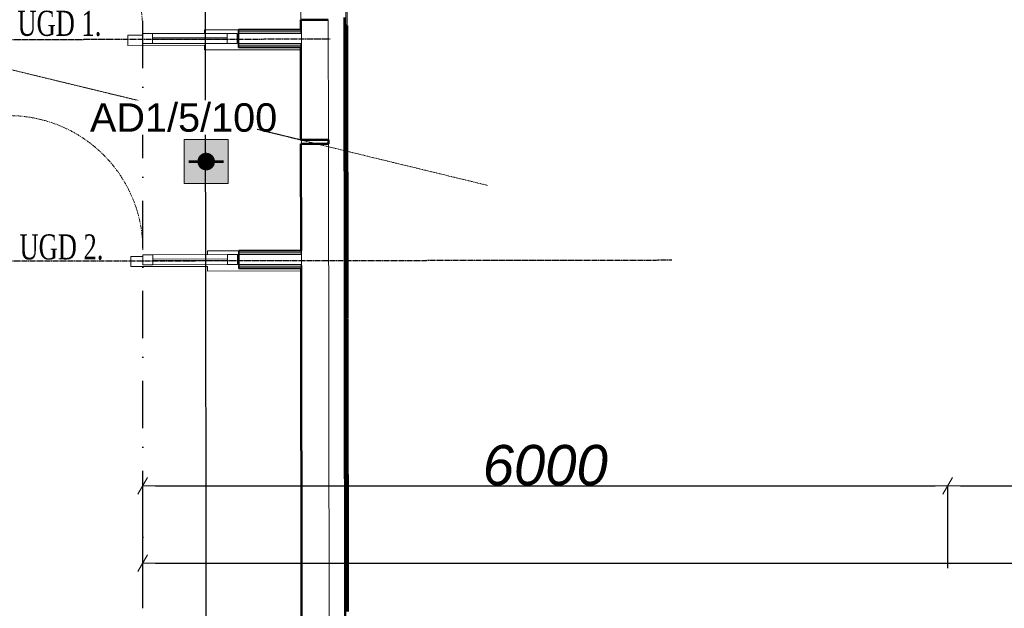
# Model space of a CAD drawing. Header units: millimetres. Extents: x -197461 to 862495, y -970068 to 63888.
# Tile 204 of 205: x -99454 to -92116, y -147230 to -142845. Entities that reach past the tile are written whole.
import ezdxf

# ---------------------------------------------------------------- set-up
doc = ezdxf.new("R2010")
doc.units = ezdxf.units.MM
for name, pattern in [('CENTER', [50.8, 31.75, -6.35, 6.35, -6.35]), ('Dot & Dashed', [670.277762, 352.777767, -176.388884, 0, -141.111112]), ('Grid Line', [22.225, 12.7, -3.175, 3.175, -3.175]), ('HIDDEN', [9.525, 6.35, -3.175])]:
    doc.linetypes.add(name, pattern=pattern)
doc.layers.get('0').update_dxf_attribs({"linetype": 'CONTINUOUS'})
doc.layers.get('Defpoints').update_dxf_attribs({"linetype": 'CONTINUOUS'})
for name, color, linetype, lineweight in [('A-DETL', 90, 'CONTINUOUS', 5), ('A-Door', 252, 'CONTINUOUS', 0), ('A-DOOR-FRAM', 31, 'CONTINUOUS', 18), ('A-DOOR-GLAZ', 31, 'CONTINUOUS', 18), ('A-FLOR', 192, 'CONTINUOUS', 5), ('A-Wall', 252, 'CONTINUOUS', 0), ('I-WALL', 2, 'CONTINUOUS', 18), ('S-GRID', 1, 'CONTINUOUS', 9)]:
    doc.layers.add(name, color=color, linetype=linetype, lineweight=lineweight)
doc.layers.add('Ar-Izmeri.Asis', color=7, linetype='CONTINUOUS')
doc.layers.add('UAS', color=240, linetype='CONTINUOUS')
doc.styles.add('ARIAL', font='arialbd.ttf')
doc.styles.add('GENERATED_STYLE_3', font='ariali.ttf')
doc.styles.add('Karlis_times', font='times.ttf', dxfattribs={"height": 2.2})
doc.dimstyles.new('GENERATED_STYLE__4', dxfattribs={"dimtxt": 300, "dimasz": 95, "dimexe": 0.18, "dimexo": 300, "dimgap": 0.09, "dimtad": 1, "dimtih": 1, "dimtoh": 1, "dimdec": 0, "dimzin": 0, "dimdsep": 46, "dimtxsty": 'GENERATED_STYLE_3', "dimblk": 'ARROWHEAD_2', "dimblk1": 'ARROWHEAD_2', "dimblk2": 'ARROWHEAD_2', "dimcen": 0.09, "dimclrd": 39, "dimclre": 39, "dimclrt": 7, "dimadec": 0, "dimazin": 0, "dimtfac": 1, "dimtdec": 4, "dimtmove": 0, "dimatfit": 3, "dimfxl": 1, "dimtolj": 1, "dimtzin": 0, "dimarcsym": 0})

# ---------------------------------------------------------------- blocks, each defined once
blk = doc.blocks.new('ARROWHEAD_2')
at = {"color": 0, "linetype": 'Continuous', "lineweight": 0}
for p, q in [((0, 0), (-1, 0)), ((-0.378, -0.655), (0.378, 0.655))]:
    blk.add_line(p, q, dxfattribs=at)
blk = doc.blocks.new('*D1035')
at = {"layer": 'Ar-Izmeri.Asis', "color": 39, "linetype": 'Continuous', "lineweight": -2, "transparency": 16777216}
for p, q in [((-98537.3, -146929.8), (-98537.3, -146893)), ((-98442.3, -146893.2), (-66732.7, -146893.2)), ((-66637.7, -146929.8), (-66637.7, -146893))]:
    blk.add_line(p, q, dxfattribs=at)
at = {"layer": 'Defpoints', "color": 0, "linetype": 'Continuous', "transparency": 16777216}
for p in [(-66637.7, -146893.2), (-98537.3, -147229.8), (-66637.7, -147229.8)]:
    blk.add_point(p, dxfattribs=at)
at = {"layer": 'Ar-Izmeri.Asis', "color": 39, "linetype": 'Continuous', "lineweight": -2, "transparency": 16777216, "xscale": 95, "yscale": 95, "zscale": 95, "rotation": 180}
blk.add_blockref('ARROWHEAD_2', (-98537.3, -146893.2), dxfattribs=at)
at = {"layer": 'Ar-Izmeri.Asis', "color": 39, "linetype": 'Continuous', "lineweight": -2, "transparency": 16777216, "xscale": 95, "yscale": 95, "zscale": 95}
blk.add_blockref('ARROWHEAD_2', (-66637.7, -146893.2), dxfattribs=at)
at = {"layer": 'Ar-Izmeri.Asis', "color": 7, "linetype": 'Continuous', "lineweight": 9, "transparency": 16777216, "insert": (-82587.5, -146740), "char_height": 300, "attachment_point": 5, "style": 'GENERATED_STYLE_3'}
blk.add_mtext('\\A1;31900', dxfattribs=at)
blk = doc.blocks.new('*D1036')
at = {"layer": 'Ar-Izmeri.Asis', "color": 39, "linetype": 'Continuous', "lineweight": -2, "transparency": 16777216}
for p, q in [((-98537.3, -146929.8), (-98537.3, -146318.2)), ((-98442.3, -146318.4), (-92632.2, -146318.4)), ((-92537.2, -146929.8), (-92537.2, -146318.2))]:
    blk.add_line(p, q, dxfattribs=at)
at = {"layer": 'Defpoints', "color": 0, "linetype": 'Continuous', "transparency": 16777216}
for p in [(-92537.2, -146318.4), (-98537.3, -147229.8), (-92537.2, -147229.8)]:
    blk.add_point(p, dxfattribs=at)
at = {"layer": 'Ar-Izmeri.Asis', "color": 39, "linetype": 'Continuous', "lineweight": -2, "transparency": 16777216, "xscale": 95, "yscale": 95, "zscale": 95, "rotation": 180}
blk.add_blockref('ARROWHEAD_2', (-98537.3, -146318.4), dxfattribs=at)
at = {"layer": 'Ar-Izmeri.Asis', "color": 39, "linetype": 'Continuous', "lineweight": -2, "transparency": 16777216, "xscale": 95, "yscale": 95, "zscale": 95}
blk.add_blockref('ARROWHEAD_2', (-92537.2, -146318.4), dxfattribs=at)
at = {"layer": 'Ar-Izmeri.Asis', "color": 7, "linetype": 'Continuous', "lineweight": 9, "transparency": 16777216, "insert": (-95537.2, -146165.1), "char_height": 300, "attachment_point": 5, "style": 'GENERATED_STYLE_3'}
blk.add_mtext('\\A1;6000', dxfattribs=at)
blk = doc.blocks.new('*D1037')
at = {"layer": 'Ar-Izmeri.Asis', "color": 39, "linetype": 'Continuous', "lineweight": -2, "transparency": 16777216}
for p, q in [((-92537.2, -146929.8), (-92537.2, -146318.2)), ((-92442.2, -146318.4), (-90732.5, -146318.4)), ((-90637.5, -146929.8), (-90637.5, -146318.2))]:
    blk.add_line(p, q, dxfattribs=at)
at = {"layer": 'Defpoints', "color": 0, "linetype": 'Continuous', "transparency": 16777216}
for p in [(-90637.5, -146318.4), (-92537.2, -147229.8), (-90637.5, -147229.8)]:
    blk.add_point(p, dxfattribs=at)
at = {"layer": 'Ar-Izmeri.Asis', "color": 39, "linetype": 'Continuous', "lineweight": -2, "transparency": 16777216, "xscale": 95, "yscale": 95, "zscale": 95, "rotation": 180}
blk.add_blockref('ARROWHEAD_2', (-92537.2, -146318.4), dxfattribs=at)
at = {"layer": 'Ar-Izmeri.Asis', "color": 39, "linetype": 'Continuous', "lineweight": -2, "transparency": 16777216, "xscale": 95, "yscale": 95, "zscale": 95}
blk.add_blockref('ARROWHEAD_2', (-90637.5, -146318.4), dxfattribs=at)
at = {"layer": 'Ar-Izmeri.Asis', "color": 7, "linetype": 'Continuous', "lineweight": 9, "transparency": 16777216, "insert": (-91587.4, -146165.1), "char_height": 300, "attachment_point": 5, "style": 'GENERATED_STYLE_3'}
blk.add_mtext('\\A1;1900', dxfattribs=at)
blk = doc.blocks.new('PBL_BIOR_savienojuma_dalas - PBL - BIOR - Ieejas durvis iekšējās-4011818-Pirmā stāva plāns uz atzīmes 0_000 M1-150')
at = {"layer": 'A-Door'}
for p, q in [((736.9, -37.5), (736.9, -75)), ((774.4, -112.5), (774.4, -37.5)), ((699.4, -75), (699.4, -112.5)), ((736.9, -75), (699.4, -75)), ((699.4, -1037.5), (699.4, -112.5)), ((699.4, -112.5), (774.4, -112.5)), ((726.9, -1037.5), (726.9, -112.5)), ((746.9, -112.5), (746.9, -1037.5)), ((774.4, -112.5), (774.4, -1037.5)), ((699.4, -1037.5), (774.4, -1037.5)), ((699.4, -1075), (699.4, -1037.5)), ((736.9, -1075), (699.4, -1075)), ((736.9, -1112.5), (736.9, -1075)), ((774.4, -1037.5), (774.4, -1112.5)), ((736.9, -1112.5), (774.4, -1112.5))]:
    blk.add_line(p, q, dxfattribs=at)
at = {"layer": 'A-Door', "linetype": 'CENTER', "lineweight": 5}
blk.add_line((746.9, -1037.5), (726.9, -1037.5), dxfattribs=at)
at = {"layer": 'A-Door', "color": 250, "linetype": 'CENTER', "lineweight": 5}
blk.add_arc((699.4, -75), 1000, 180, 270, dxfattribs=at)
at = {"layer": 'A-DOOR-FRAM'}
for p, q in [((-1005.6, -37.5), (-1005.6, 37.5)), ((-1005.6, 37.5), (-930.6, 37.5)), ((-930.6, 37.5), (-930.6, -37.5)), ((-375.6, 37.5), (-930.6, 37.5)), ((-375.6, -37.5), (-375.6, 37.5)), ((-375.6, 37.5), (-300.6, 37.5)), ((-300.6, 37.5), (-300.6, -37.5)), ((699.4, -37.5), (699.4, 37.5)), ((699.4, 37.5), (774.4, 37.5)), ((774.4, 37.5), (774.4, -37.5)), ((-930.6, -37.5), (-1005.6, -37.5)), ((-930.6, -37.5), (-375.6, -37.5)), ((-300.6, -37.5), (-375.6, -37.5)), ((774.4, -37.5), (699.4, -37.5))]:
    blk.add_line(p, q, dxfattribs=at)
at = {"layer": 'A-DOOR-GLAZ'}
for p, q in [((-930.6, -5), (-930.6, 5)), ((-930.6, 5), (-375.6, 5)), ((-375.6, 5), (-375.6, -5)), ((-375.6, -5), (-930.6, -5))]:
    blk.add_line(p, q, dxfattribs=at)
blk = doc.blocks.new('AD-proj')
at = {"lineweight": 5}
blk.add_lwpolyline([(-250, -250), (250, -250), (250, 250), (-250, 250)], close=True, dxfattribs=at)
at = {"const_width": 30}
blk.add_lwpolyline([(-200, 0), (200, 0)], dxfattribs=at)
at = {"const_width": 100}
blk.add_lwpolyline([(-50, 0, 1), (50, 0, 1)], format="xyb", close=True, dxfattribs=at)

msp = doc.modelspace()

# ---------------------------------------------------------------- hatches: boundary and pattern name
at = {"layer": 'A-Wall', "true_color": 0x636466}
h = msp.add_hatch(color=251, dxfattribs=at)
h.paths.add_polyline_path([(-97353.42095, -143739.89746), (-97354.45805, -143022.11888), (-97359.45804, -143022.12598), (-97358.42095, -143739.90469)], flags=0)
h.paths.add_polyline_path([(-97354.56641, -142947.11895), (-97354.71297, -142845.68375), (-97359.71296, -142845.69098), (-97359.5664, -142947.12606)], flags=0)
h = msp.add_hatch(color=251, dxfattribs=at)
h.paths.add_polyline_path([(-97351.05914, -145374.52377), (-97351.06083, -145374.52032), (-97352.07821, -144669.21757), (-97357.07821, -144669.22468), (-97356.05562, -145376.96346)], flags=0)
h.paths.add_polyline_path([(-97352.18658, -144594.21765), (-97353.37633, -143770.77874), (-97358.37633, -143770.78596), (-97357.18657, -144594.22476)], flags=0)
h = msp.add_hatch(color=251, dxfattribs=at)
h.paths.add_polyline_path([(-97330.17246, -159830.34223), (-97343.50064, -150605.81749), (-97348.49712, -150608.25718), (-97335.16894, -159832.78193)], flags=0)
h.paths.add_polyline_path([(-97344.15941, -150149.87353), (-97351.05914, -145374.52377), (-97356.05562, -145376.96346), (-97349.15589, -150152.31322)], flags=0)
at = {"layer": 'UAS', "lineweight": 50, "true_color": 0xffffff}
h = msp.add_hatch(color=7, dxfattribs=at)
h.dxf.hatch_style = 1
h.paths.add_polyline_path([(-98097.26784, -143902.11555), (-98031.7969, -143902.11555, 1)], flags=16)
h.paths.add_polyline_path([(-97900.85502, -144065.79289), (-97900.85502, -143738.4382), (-98228.20972, -143738.4382), (-98228.20972, -144065.79289)])

# ---------------------------------------------------------------- linework, layer by layer
at = {"color": 251, "lineweight": 5, "true_color": 0x636466}
for p, q in [((-97027.78682, -140717.83992), (-97024.65645, -142884.46875)), ((-97014.65646, -142884.45431), (-97017.78683, -140717.82547)), ((-97024.65645, -142884.46875), (-97014.65646, -142884.45431))]:
    msp.add_line(p, q, dxfattribs=at)
at = {"layer": 'A-DETL', "color": 252, "linetype": 'HIDDEN', "lineweight": 25, "true_color": 0x939598}
for p, q in [((-97140, -142990.69968), (-105496.94827, -143006.19157)), ((-94594.57963, -144637.67591), (-105594.56815, -144653.56939))]:
    msp.add_line(p, q, dxfattribs=at)
at = {"layer": 'A-FLOR', "color": 251, "true_color": 0x636466}
for p, q in [((-98077.77524, -142920.64681), (-97823.66715, -142920.28565)), ((-98077.73616, -142948.14678), (-98077.77524, -142920.64681)), ((-98647.71782, -142961.45689), (-98538.60957, -142961.30182)), ((-98647.61122, -143036.45682), (-98647.71782, -142961.45689)), ((-97353.41889, -143741.32427), (-100077.54772, -143082.15181)), ((-98077.6118, -143035.64669), (-98647.61122, -143036.45682)), ((-98077.56205, -143070.64665), (-98077.6118, -143035.64669)), ((-97359.26219, -143069.62575), (-98077.56205, -143070.64665)), ((-97353.37633, -143770.77874), (-97353.41889, -143741.32427)), ((-98625.37703, -144608.40474), (-98536.26877, -144608.2781)), ((-98625.27044, -144683.40467), (-98625.37703, -144608.40474)), ((-98055.43446, -144567.59466), (-97821.32634, -144567.26193)), ((-98055.3952, -144595.2171), (-98055.43446, -144567.59466)), ((-98055.27101, -144682.59454), (-98625.27044, -144683.40467)), ((-98055.22127, -144717.59451), (-98055.27101, -144682.59454)), ((-97357.00975, -144716.60216), (-98055.22127, -144717.59451))]:
    msp.add_line(p, q, dxfattribs=at)
at = {"layer": 'A-Wall', "color": 251, "lineweight": 5, "true_color": 0x636466}
for p, q in [((-97359.71296, -142845.69098), (-97366.11217, -138416.75556)), ((-97354.71297, -142845.68375), (-97353.42095, -143739.89746)), ((-97153.42116, -143739.60849), (-97154.71318, -142845.39478)), ((-97359.60253, -142922.12609), (-97823.66359, -142922.78565)), ((-97359.58447, -142934.62607), (-97823.64583, -142935.28563)), ((-97354.56641, -142947.11895), (-97823.62806, -142947.78562)), ((-97359.5664, -142947.12606), (-97359.60253, -142922.12609)), ((-97354.45805, -143022.11888), (-97823.52147, -143022.78554)), ((-97359.42192, -143047.12596), (-97359.45804, -143022.12598)), ((-97359.43998, -143034.62597), (-97823.5037, -143035.28553)), ((-97359.42192, -143047.12596), (-97823.48594, -143047.78552)), ((-97353.37633, -143770.77874), (-97344.15941, -150149.87353)), ((-97153.37654, -143770.48977), (-97143.74715, -150435.06216)), ((-97357.22269, -144569.22478), (-97821.32261, -144569.8844)), ((-97357.20463, -144581.72477), (-97821.30485, -144582.38439)), ((-97352.18658, -144594.21765), (-97821.28708, -144594.88437)), ((-97357.18657, -144594.22476), (-97357.22269, -144569.22478)), ((-97352.07821, -144669.21757), (-97821.18049, -144669.8843)), ((-97357.06015, -144681.72467), (-97821.16272, -144682.38428)), ((-97357.04209, -144694.22465), (-97821.14496, -144694.88427)), ((-97357.04209, -144694.22465), (-97357.07821, -144669.22468))]:
    msp.add_line(p, q, dxfattribs=at)
at = {"layer": 'A-Wall', "color": 251, "lineweight": 50, "true_color": 0x636466}
for p, q in [((-97154.71318, -142845.39478), (-97359.71296, -142845.69098)), ((-97359.71296, -142845.69098), (-97359.60975, -142917.12609)), ((-97009.72128, -160142.37852), (-97034.73747, -142828.49813)), ((-97014.65068, -142888.4543), (-97024.65067, -142888.46875)), ((-97024.65067, -142888.46875), (-97021.49976, -145069.31837)), ((-97014.65068, -142888.4543), (-97011.49977, -145069.30392)), ((-97359.41469, -143052.12595), (-97358.42095, -143739.90469)), ((-97153.42116, -143739.60849), (-97358.42095, -143739.90469)), ((-97153.42116, -143739.60849), (-97153.37654, -143770.48977)), ((-97153.37654, -143770.48977), (-97358.37633, -143770.78596)), ((-97358.37633, -143770.78596), (-97357.22992, -144564.22479)), ((-97349.15589, -150152.31322), (-97357.03486, -144699.22465)), ((-97021.49976, -145069.31837), (-97011.49977, -145069.30392)), ((-97021.49398, -145073.31837), (-97011.49399, -145073.30392)), ((-97021.49398, -145073.31837), (-97021.29144, -145213.50406)), ((-97011.49399, -145073.30392), (-97011.29848, -145208.62468)), ((-97018.34306, -147254.16799), (-97021.29144, -145213.50406)), ((-97008.34307, -147254.15354), (-97011.29848, -145208.62468))]:
    msp.add_line(p, q, dxfattribs=at)
at = {"layer": 'Ar-Izmeri.Asis', "color": 251, "linetype": 'Dot & Dashed', "true_color": 0x636466}
msp.add_line((-98537.27004, -147229.79359), (-98537.27004, -136134.29099), dxfattribs=at)
at = {"layer": 'I-WALL', "color": 251, "lineweight": 35, "true_color": 0x636466}
for p, q in [((-97359.60975, -142917.12609), (-97823.6707, -142917.78565)), ((-97823.47883, -143052.78551), (-97823.6707, -142917.78565)), ((-97823.47883, -143052.78551), (-97359.41469, -143052.12595)), ((-97357.22992, -144564.22479), (-97821.32972, -144564.8844)), ((-97821.13785, -144699.88427), (-97821.32972, -144564.8844)), ((-97821.13785, -144699.88427), (-97357.03486, -144699.22465))]:
    msp.add_line(p, q, dxfattribs=at)
at = {"layer": 'S-GRID', "color": 251, "linetype": 'Grid Line', "true_color": 0x636466}
msp.add_line((-101503.36287, -142736.09669), (-95967.46913, -144079.43898), dxfattribs=at)
at = {"layer": 'UAS', "color": 1}
msp.add_lwpolyline([(-98053.45881, -152943.70094), (-98077.33694, -138516.96076), (-98077.56316, -138516.96076), (-98078.45106, -138032.45348), (-97086.96645, -138032.45348), (-97086.96645, -133274.35852), (-90034.6063, -133274.35852), (-90034.6063, -133409.98593), (-87393.89061, -133409.98593), (-87393.89061, -134499.93628), (-87330.80039, -134499.93628)], dxfattribs=at)

# ---------------------------------------------------------------- block references
at = {"layer": 'A-Door', "color": 251, "true_color": 0x636466}
for p, rotation in [((-98839.20101, -142986.72907), 180.0814330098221), ((-98836.86003, -144633.82782), 180.081433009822)]:
    msp.add_blockref('PBL_BIOR_savienojuma_dalas - PBL - BIOR - Ieejas durvis iekšējās-4011818-Pirmā stāva plāns uz atzīmes 0_000 M1-150', p, dxfattribs=dict(at, rotation=rotation))
at = {"layer": 'UAS', "xscale": 0.6547093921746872, "yscale": 0.6547093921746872, "zscale": 0.6547093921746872}
msp.add_blockref('AD-proj', (-98064.53237, -143902.11555), dxfattribs=at)

# ---------------------------------------------------------------- texts
at = {"layer": 'UAS', "color": 1, "style": 'Karlis_times', "width": 0.7}
for s, p in [('UGD 1.', (-99471.11949, -142965.5678)), ('UGD 2.', (-99455.93539, -144631.32133))]:
    msp.add_text(s, height=186.805669, dxfattribs=at).set_placement(p)

# ---------------------------------------------------------------- dimensions: what is measured, and where the dimension line sits
at = {"layer": 'Ar-Izmeri.Asis', "color": 251, "linetype": 'Continuous', "lineweight": 9, "true_color": 0x636466}
for base, p1, p2, picture, middle in [((-92537.2199, -146318.40542), (-98537.27004, -147229.79359), (-92537.2199, -147229.79359), '*D1036', (-95537.24497, -146165.14352)), ((-90637.48775, -146318.40542), (-92537.2199, -147229.79359), (-90637.48775, -147229.79359), '*D1037', (-91587.35383, -146165.14352)), ((-66637.66887, -146893.21233), (-98537.27004, -147229.79359), (-66637.66887, -147229.79359), '*D1035', (-82587.46946, -146739.95043))]:
    dim = msp.add_linear_dim(base=base, p1=p1, p2=p2, dimstyle='GENERATED_STYLE__4', dxfattribs=at)
    dim.commit()
    dim.dimension.update_dxf_attribs({"geometry": picture, "text_midpoint": middle})

# ---------------------------------------------------------------- next in the draw order: texts
at = {"layer": 'UAS', "color": 251, "linetype": 'Continuous', "lineweight": 20, "true_color": 0x636466, "insert": (-98232.9326, -143575.44061), "char_height": 211.4384766, "width": 1051.7117129, "attachment_point": 5, "style": 'ARIAL', "bg_fill": 3, "box_fill_scale": 1.1, "bg_fill_color": 256, "bg_fill_transparency": 0}
msp.add_mtext('\\A1;{\\fArial|b0|i0|c186|p34;\\C1;AD1/5/100}', dxfattribs=at)

doc.saveas('drawing.dxf')
